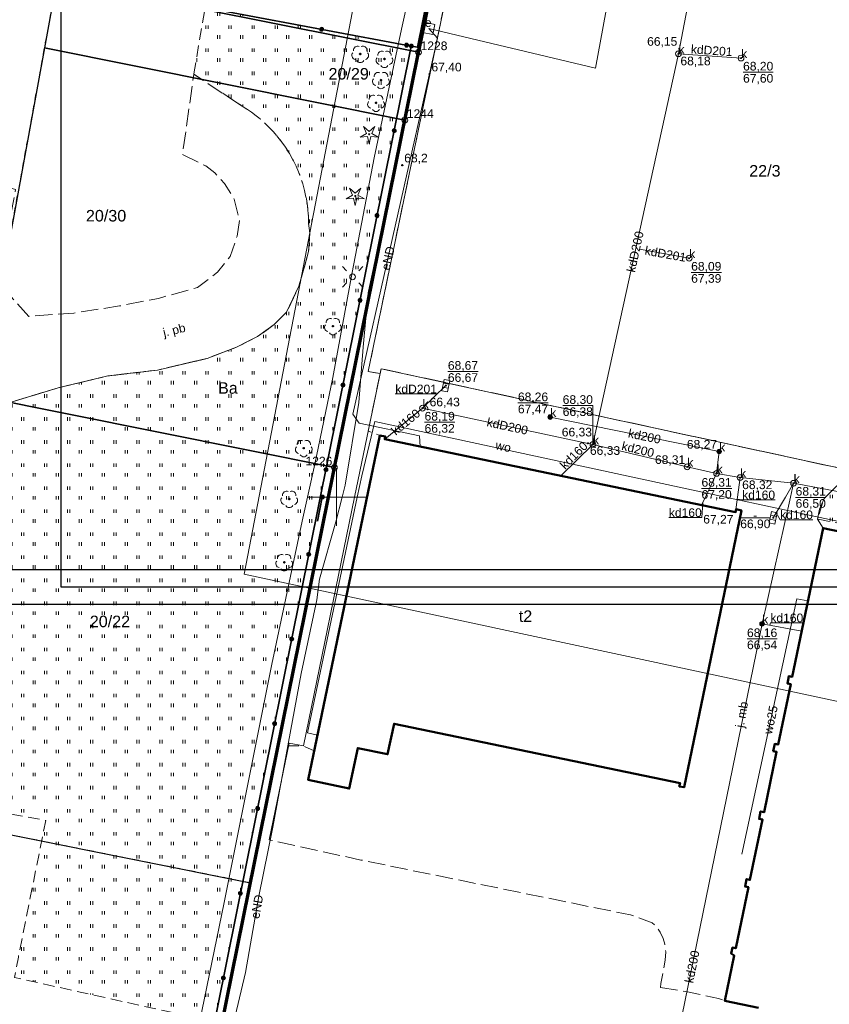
# Model space of a CAD drawing. Header units: millimetres. Extents: x 6501010 to 6502959, y 5884302 to 5886510.
# Tile 4 of 43: x 6502073 to 6502143, y 5885206 to 5885291. Entities that reach past the tile are written whole.
import ezdxf
from ezdxf.enums import TextEntityAlignment as Align

# ---------------------------------------------------------------- set-up
doc = ezdxf.new("R2010")
doc.units = ezdxf.units.MM
for name, pattern in [('BUUT04', [200000, 0, -100000, 0, -100000]), ('EGBU01', [2, 0.5, -0.5, 0.5, -0.5]), ('OTKJ_A05', [2, 1.5, -0.5]), ('OTKU_A05', [2, 1.5, -0.5]), ('OTZT_A05', [1.5, 1, -0.5])]:
    doc.linetypes.add(name, pattern=pattern)
doc.layers.get('DEFPOINTS').update_dxf_attribs({"color": 9})
for name, color, linetype, lineweight in [('!A_granica opracowania', 12, 'Continuous', 40), ('Budynki EGiB', 9, 'Continuous', 0), ('Działki', 9, 'Continuous', 0), ('isa_V10520003E16E075_TUsr', 9, 'Continuous', 25), ('isa_V10520003E16E075_TUsr_19165818BF56C1D4', 9, 'OTKJ_A05', 25), ('Komunikacja (linie)', 9, 'Continuous', 0), ('Komunikacja (obszary)', 9, 'Continuous', 0), ('Krzyże', 9, 'Continuous', 0), ('Ogrodzenia', 9, 'Continuous', 0), ('Pikiety', 9, 'Continuous', 0), ('Przewody elektroenergetyczne', 9, 'Continuous', 0), ('Przewody kanalizacyjne', 9, 'Continuous', 0), ('Przewody wodociągowe', 9, 'Continuous', 0), ('Punkty graniczne', 9, 'Continuous', 0), ('Punkty graniczne - numery', 9, 'Continuous', 0), ('Punkty o określonej wysokości', 9, 'Continuous', 0), ('Urządzenia związane z siecią (obszary)', 9, 'Continuous', 0), ('Urządzenia związane z siecią (punkty)', 9, 'Continuous', 0), ('Użytki gruntowe', 9, 'Continuous', 0), ('Zagospodarowanie terenu (obszary)', 9, 'Continuous', 0), ('Zagospodarowanie terenu (punkty)', 9, 'Continuous', 0), ('Zakres zamówienia', 9, 'Continuous', 0)]:
    doc.layers.add(name, color=color, linetype=linetype, lineweight=lineweight)
doc.layers.add('!A_tabelka', color=7, linetype='Continuous')
doc.styles.add('DOMYSLNA_CZCIONKA', font='arial.ttf')

# ---------------------------------------------------------------- blocks, each defined once
blk = doc.blocks.new('OTRN_P05')
at = {"layer": 'isa_V10520003E16E075_TUsr', "true_color": 0x0a0909, "transparency": 33554687}
h = blk.add_hatch(color=18, dxfattribs=at)
h.dxf.hatch_style = 1
h.paths.add_polyline_path([(0.09, 0, 1), (-0.09, 0, 1)])
at = {"layer": 'isa_V10520003E16E075_TUsr', "color": 18, "true_color": 0x0a0909}
blk.add_lwpolyline([(0.09, 0, 1), (-0.09, 0, 1)], format="xyb", close=True, dxfattribs=at)
at = {"layer": 'isa_V10520003E16E075_TUsr_19165818BF56C1D4', "color": 18, "true_color": 0x0a0909}
blk.add_circle((0, 0), 0.09, dxfattribs=at)
blk = doc.blocks.new('OTZL_P05')
at = {"layer": 'isa_V10520003E16E075_TUsr', "true_color": 0x008000, "transparency": 33554687}
h = blk.add_hatch(color=96, dxfattribs=at)
h.dxf.hatch_style = 1
h.paths.add_polyline_path([(0.1, 0, 1), (-0.1, 0, 1)])
h.paths.add_polyline_path([(0.01, 0, 1), (-0.01, 0, 1)], flags=16)
at = {"color": 96, "linetype": 'Continuous', "lineweight": 18, "true_color": 0x008000}
blk.add_circle((0, 0), 0.01, dxfattribs=at)
for centre, start, end in [((-0.76, -0.25), 138, 258), ((-0.47, 0.65), 66, 186), ((0.47, 0.65), 354, 114), ((0.76, -0.25), 282, 42), ((0, -0.8), 210, 330)]:
    blk.add_arc(centre, 0.7, start, end, dxfattribs=at)
at = {"layer": 'isa_V10520003E16E075_TUsr', "color": 96, "true_color": 0x008000}
for points in [[(0.1, 0, 1), (-0.1, 0, 1)], [(0.01, 0, 1), (-0.01, 0, 1)]]:
    blk.add_lwpolyline(points, format="xyb", close=True, dxfattribs=at)
at = {"layer": 'isa_V10520003E16E075_TUsr_19165818BF56C1D4', "color": 96, "true_color": 0x008000}
blk.add_circle((0, 0), 0.1, dxfattribs=at)
blk = doc.blocks.new('OTZG_P05')
at = {"linetype": 'ByBlock', "lineweight": 18, "true_color": 0x008000}
blk.add_hatch(color=96, dxfattribs=at).paths.add_polyline_path([(-0.1, 0, 1), (0.1, 0, 1)])
at = {"color": 96, "lineweight": 18, "true_color": 0x008000}
blk.add_lwpolyline([(-0.97, 1.34), (0, 0.48), (0.97, 1.34), (0.46, 0.15), (1.58, -0.51), (0.28, -0.39), (0, -1.66), (-0.28, -0.39), (-1.58, -0.51), (-0.46, 0.15), (-0.97, 1.34)], dxfattribs=at)
blk.add_circle((0, 0), 0.1, dxfattribs=at)
blk = doc.blocks.new('SUKS_P05')
at = {"color": 36, "linetype": 'Continuous', "lineweight": 18, "true_color": 0x803300}
blk.add_circle((0, 0), 0.5, dxfattribs=at)
blk = doc.blocks.new('SUKU_P05')
at = {"lineweight": 18, "true_color": 0x803300}
h = blk.add_hatch(color=36, dxfattribs=at)
h.dxf.hatch_style = 1
h.paths.add_polyline_path([(0.4, 0, 1), (-0.4, 0, 1)])
at = {"color": 36, "lineweight": 18, "true_color": 0x803300}
blk.add_circle((0, 0), 0.4, dxfattribs=at)
blk = doc.blocks.new('SUKK_P05')
at = {"color": 9, "linetype": 'Continuous', "lineweight": 18}
for p, q in [((-1, 0.5), (-1, -0.5)), ((1, 0.5), (-1, 0.5)), ((-0.35, 0.5), (-0.35, -0.5)), ((0.35, 0.5), (0.35, -0.5)), ((1, -0.5), (1, 0.5)), ((-1, -0.5), (1, -0.5))]:
    blk.add_line(p, q, dxfattribs=at)
blk = doc.blocks.new('SUEO_P05')
at = {"color": 18, "linetype": 'Continuous', "lineweight": 18, "true_color": 0x0a0909}
for p, q in [((-1.77, 1.77), (-1.06, 1.06)), ((1.77, 1.77), (1.06, 1.06)), ((-1.77, -1.77), (-1.06, -1.06)), ((1.77, -1.77), (1.06, -1.06))]:
    blk.add_line(p, q, dxfattribs=at)
at = {"color": 18, "lineweight": 18, "true_color": 0x0a0909}
blk.add_circle((0, 0), 0.5, dxfattribs=at)
blk = doc.blocks.new('SUPS01_05')
at = {"lineweight": 18}
h = blk.add_hatch(color=9, dxfattribs=at)
h.dxf.hatch_style = 1
h.paths.add_polyline_path([(-0.09, 0, 1), (0.09, 0, 1)])
at = {"color": 9, "lineweight": 18}
blk.add_circle((0, 0), 0.09, dxfattribs=at)
blk = doc.blocks.new('SUPS01_03')
at = {"lineweight": 18, "true_color": 0xff0000}
h = blk.add_hatch(color=1, dxfattribs=at)
h.dxf.hatch_style = 1
h.paths.add_polyline_path([(0.09, 0, 1), (-0.09, 0, 1)])
at = {"color": 18, "lineweight": 18, "true_color": 0x0a0909}
blk.add_circle((0, 0), 0.09, dxfattribs=at)
blk = doc.blocks.new('OTOO_L05')
at = {"linetype": 'BUUT04', "lineweight": 18, "true_color": 0x000000}
h = blk.add_hatch(color=18, dxfattribs=at)
h.dxf.hatch_style = 1
h.paths.add_polyline_path([(-0.58, 0, 1), (0.58, 0, 1)])
at = {"color": 18, "true_color": 0x0a0909}
blk.add_circle((0, 0), 0.58, dxfattribs=at)
blk = doc.blocks.new('EGPG_PS05')
at = {"color": 18, "linetype": 'Continuous', "lineweight": 18, "true_color": 0x000000}
blk.add_circle((0, 0), 0.5, dxfattribs=at)

msp = doc.modelspace()

# ---------------------------------------------------------------- hatches: boundary and pattern name
at = {"layer": 'Zagospodarowanie terenu (obszary)'}
h = msp.add_hatch(dxfattribs=at)
h.set_pattern_fill('OTZT', color=256, scale=0.2, style=0, pattern_type=0)
h.set_pattern_definition([(90, (6502061.6582, 5885205.7726), (-2, 1e-16), [0.3, -1.7]), (90, (6502061.8582, 5885205.7726), (-2, 1e-16), [0.3, -1.7]), (90, (6502062.6582, 5885204.6226), (-2, 1e-16), [0.3, -1.7]), (90, (6502062.8582, 5885204.6226), (-2, 1e-16), [0.3, -1.7])])
h.paths.add_polyline_path([(6502087.61, 5885286.69), (6502092.61, 5885283.4), (6502093.023, 5885283.09), (6502093.368, 5885282.809), (6502093.83, 5885282.396), (6502094.214, 5885282.018), (6502094.524, 5885281.687), (6502094.908, 5885281.238), (6502095.257, 5885280.786), (6502095.556, 5885280.361), (6502095.907, 5885279.806), (6502096.25, 5885279.187), (6502096.477, 5885278.721), (6502096.688, 5885278.236), (6502096.9, 5885277.676), (6502097.061, 5885277.184), (6502097.224, 5885276.591), (6502097.378, 5885275.872), (6502097.472, 5885275.267), (6502097.516, 5885274.874), (6502097.551, 5885274.418), (6502097.566, 5885274.038), (6502097.57, 5885273.77), (6502097.681, 5885272.908), (6502097.568, 5885271.317), (6502097.17, 5885269.809), (6502096.715, 5885268.302), (6502095.665, 5885266.059), (6502094.583, 5885264.973), (6502093.134, 5885263.921), (6502091.314, 5885263.011), (6502088.778, 5885262.033), (6502084.463, 5885261.02), (6502080.142, 5885260.508), (6502075.85, 5885259.484), (6502071.766, 5885258.234), (6502070.733, 5885257.835), (6502069.529, 5885257.119), (6502069.056, 5885256.583), (6502068.571, 5885255.769), (6502067.168, 5885250), (6502066.77, 5885247.902), (6502061.558, 5885220.074), (6502062.878, 5885219.67), (6502069.678, 5885218.63), (6502070.628, 5885222.7), (6502074.758, 5885221.93), (6502072.428, 5885210.29), (6502072.388, 5885210.081), (6502072.05, 5885208.301), (6502086.03, 5885205.2), (6502089.44, 5885204.623), (6502106.48, 5885289.14), (6502088.583, 5885292.494)], flags=0)
h = msp.add_hatch(dxfattribs=at)
h.set_pattern_fill('OTZT', color=256, scale=0.2, style=0, pattern_type=0)
h.set_pattern_definition([(90, (6502141.83, 5885247.0508), (-2, 1e-16), [0.3, -1.7]), (90, (6502142.03, 5885247.0508), (-2, 1e-16), [0.3, -1.7]), (90, (6502142.83, 5885245.9008), (-2, 1e-16), [0.3, -1.7]), (90, (6502143.03, 5885245.9008), (-2, 1e-16), [0.3, -1.7])])
h.paths.add_polyline_path([(6502152.417, 5885245.901), (6502152.469, 5885246.108), (6502152.71, 5885247.06), (6502152.68, 5885247.63), (6502152.26, 5885248.63), (6502151.265, 5885250), (6502149.89, 5885251.08), (6502146.47, 5885251.89), (6502145.1, 5885251.64), (6502143.4, 5885250.96), (6502142.431, 5885250), (6502142.29, 5885249.86), (6502141.73, 5885248.09)], flags=0)

# ---------------------------------------------------------------- linework, layer by layer
at = {"layer": '!A_granica opracowania', "lineweight": 70, "flags": 128}
msp.add_lwpolyline([(6502135.64, 5885439.81), (6502156.38, 5885420.69), (6502179.76, 5885399.13), (6502243.42, 5885340.46), (6502270.88, 5885317.06), (6502239.07, 5885168.58), (6502207.7, 5885174.93), (6502176.42, 5885181.26), (6502145.37, 5885187.54), (6502088.97, 5885198.96), (6502114.4, 5885324.63), (6502121.68, 5885360.58), (6502124.66, 5885375.29), (6502122.226, 5885375.8), (6502135.64, 5885439.81)], dxfattribs=at)
at = {"layer": '!A_tabelka', "flags": 128}
msp.add_lwpolyline([(6502076.094, 5885453.176), (6502359.094, 5885453.176), (6502359.094, 5885242.176), (6502076.094, 5885242.176)], close=True, dxfattribs=at)
at = {"layer": 'Budynki EGiB', "linetype": 'Continuous', "lineweight": 50, "flags": 128}
msp.add_lwpolyline([(6502134.61, 5885248.7), (6502104.18, 5885255.01), (6502104.22, 5885255.26), (6502103.76, 5885255.35), (6502097.53, 5885225.47), (6502101.1, 5885224.7), (6502101.83, 5885228.21), (6502104.42, 5885227.68), (6502104.99, 5885230.32), (6502129.8, 5885225.18), (6502129.73, 5885224.89), (6502130.15, 5885224.81), (6502135.12, 5885248.84), (6502134.67, 5885248.94), (6502134.61, 5885248.7)], close=True, dxfattribs=at)
msp.add_lwpolyline([(6502162.57, 5885243.07), (6502142.22, 5885247.3), (6502142.22, 5885247.3), (6502139.53, 5885234.4), (6502139.24, 5885234.46), (6502139.11, 5885233.82), (6502139.4, 5885233.76), (6502138.31, 5885228.52), (6502138.02, 5885228.58), (6502137.88, 5885227.95), (6502138.18, 5885227.89), (6502137.09, 5885222.65), (6502136.79, 5885222.71), (6502136.66, 5885222.07), (6502136.96, 5885222.01), (6502135.86, 5885216.77), (6502135.57, 5885216.84), (6502135.44, 5885216.2), (6502135.73, 5885216.14), (6502134.63, 5885210.84), (6502134.34, 5885210.9), (6502134.223, 5885210.375), (6502134.5, 5885210.21), (6502133.68, 5885206.28), (6502136.62, 5885205.67)], dxfattribs=at)
at = {"layer": 'DEFPOINTS', "color": 2, "linetype": 'Continuous'}
for points in [[(6502059.594, 5885454.676), (6502360.594, 5885454.676), (6502360.594, 5885240.676), (6502059.594, 5885240.676)], [(6502062.594, 5885451.676), (6502357.594, 5885451.676), (6502357.594, 5885243.676), (6502062.594, 5885243.676)]]:
    msp.add_lwpolyline(points, close=True, dxfattribs=at)
at = {"layer": 'Działki', "linetype": 'Continuous', "lineweight": 25, "flags": 128}
for points in [[(6502092.52, 5885216.53), (6502088.97, 5885198.96), (6502126.22, 5885191.42), (6502145.37, 5885187.54), (6502180.91, 5885364.02), (6502173.5, 5885365.54), (6502161.93, 5885367.85), (6502146.34, 5885370.96), (6502124.66, 5885375.29), (6502121.68, 5885360.58), (6502118.04, 5885342.62), (6502114.4, 5885324.63), (6502107.11, 5885288.6), (6502105.919, 5885282.72), (6502099.81, 5885252.56), (6502092.52, 5885216.53)], [(6502069.11, 5885258.72), (6502062.5, 5885222.54), (6502092.52, 5885216.53), (6502099.81, 5885252.56), (6502069.11, 5885258.72)]]:
    msp.add_lwpolyline(points, close=True, dxfattribs=at)
at = {"layer": 'Działki', "color": 9, "linetype": 'Continuous', "lineweight": 25, "flags": 128}
for points in [[(6502082.34, 5885331.02), (6502075.73, 5885294.89), (6502107.11, 5885288.6), (6502114.4, 5885324.63), (6502082.34, 5885331.02)], [(6502107.11, 5885288.6), (6502075.73, 5885294.89), (6502074.65, 5885288.99), (6502105.919, 5885282.72), (6502107.11, 5885288.6)], [(6502074.65, 5885288.99), (6502069.11, 5885258.72), (6502099.81, 5885252.56), (6502105.919, 5885282.72), (6502074.65, 5885288.99)]]:
    msp.add_lwpolyline(points, close=True, dxfattribs=at)
at = {"layer": 'Komunikacja (linie)', "linetype": 'Continuous', "lineweight": 18, "flags": 128}
for points in [[(6502102.74, 5885260.9), (6502126.415, 5885374.94)], [(6502067.168, 5885250), (6502068.571, 5885255.769), (6502069.056, 5885256.583), (6502069.529, 5885257.119), (6502070.733, 5885257.835), (6502071.766, 5885258.234), (6502075.85, 5885259.484), (6502080.142, 5885260.508), (6502084.463, 5885261.02), (6502088.778, 5885262.033), (6502091.314, 5885263.011), (6502093.134, 5885263.921), (6502094.583, 5885264.973), (6502095.665, 5885266.059), (6502096.715, 5885268.302), (6502097.17, 5885269.809), (6502097.568, 5885271.317), (6502097.681, 5885272.908), (6502097.57, 5885273.77)], [(6502101.567, 5885250), (6502103.86, 5885261.14)], [(6502103.86, 5885261.14), (6502146.47, 5885251.89), (6502145.1, 5885251.64), (6502143.4, 5885250.96), (6502142.431, 5885250)], [(6502103.771, 5885260.708), (6502102.74, 5885260.9)], [(6502094.16, 5885220.24), (6502095.88, 5885228.65), (6502097.12, 5885228.4), (6502101.567, 5885250)], [(6502142.431, 5885250), (6502142.29, 5885249.86), (6502141.89, 5885248.94), (6502141.73, 5885248.09)]]:
    msp.add_lwpolyline(points, dxfattribs=at)
at = {"layer": 'Komunikacja (obszary)', "linetype": 'OTKU_A05', "lineweight": 18, "flags": 128}
msp.add_lwpolyline([(6502146.47, 5885251.89), (6502147.737, 5885323.492), (6502134.138, 5885326.264), (6502134.046, 5885326.308), (6502133.96, 5885326.354), (6502133.876, 5885326.405), (6502133.796, 5885326.459), (6502133.718, 5885326.518), (6502133.643, 5885326.58), (6502133.571, 5885326.646), (6502133.502, 5885326.715), (6502133.437, 5885326.788), (6502133.375, 5885326.863), (6502133.317, 5885326.942), (6502133.264, 5885327.023), (6502133.214, 5885327.107), (6502133.168, 5885327.193), (6502133.127, 5885327.281), (6502133.09, 5885327.372), (6502133.058, 5885327.464), (6502133.03, 5885327.557), (6502133.007, 5885327.652), (6502132.988, 5885327.748), (6502132.974, 5885327.844), (6502132.965, 5885327.941), (6502132.961, 5885328.038), (6502132.961, 5885328.136), (6502133.044, 5885329.899), (6502133.167, 5885332.502), (6502133.203, 5885333.253), (6502131.075, 5885333.687), (6502131.073, 5885333.44), (6502131.05, 5885333.194), (6502131.004, 5885332.943), (6502130.941, 5885332.712), (6502130.856, 5885332.479), (6502130.75, 5885332.256), (6502130.626, 5885332.042), (6502130.484, 5885331.839), (6502130.325, 5885331.65), (6502130.149, 5885331.475), (6502129.96, 5885331.317), (6502129.757, 5885331.175), (6502129.543, 5885331.051), (6502129.319, 5885330.946), (6502129.087, 5885330.861), (6502128.848, 5885330.797), (6502128.604, 5885330.753), (6502128.358, 5885330.731), (6502128.111, 5885330.73), (6502127.864, 5885330.751), (6502127.62, 5885330.792), (6502127.381, 5885330.855), (6502127.148, 5885330.939), (6502126.923, 5885331.042), (6502126.708, 5885331.164), (6502126.505, 5885331.304), (6502126.314, 5885331.462), (6502126.299, 5885331.479), (6502126.101, 5885331.725), (6502125.914, 5885331.981), (6502125.741, 5885332.245), (6502125.58, 5885332.518), (6502125.433, 5885332.798), (6502125.3, 5885333.085), (6502125.182, 5885333.378), (6502125.078, 5885333.677), (6502124.988, 5885333.98), (6502124.914, 5885334.288), (6502124.855, 5885334.599), (6502124.811, 5885334.912), (6502124.782, 5885335.227), (6502124.769, 5885335.543), (6502124.772, 5885335.859), (6502118.556, 5885337.082), (6502102.74, 5885260.9), (6502103.771, 5885260.708), (6502103.86, 5885261.14), (6502146.47, 5885251.89)], close=True, dxfattribs=at)
at = {"layer": 'Komunikacja (obszary)', "linetype": 'OTKJ_A05', "lineweight": 18, "flags": 128}
for points in [[(6502067.168, 5885250), (6502068.571, 5885255.769), (6502069.056, 5885256.583), (6502069.529, 5885257.119), (6502070.733, 5885257.835), (6502071.766, 5885258.234), (6502075.85, 5885259.484), (6502080.142, 5885260.508), (6502084.463, 5885261.02), (6502088.778, 5885262.033), (6502091.314, 5885263.011), (6502093.134, 5885263.921), (6502094.583, 5885264.973), (6502095.665, 5885266.059), (6502096.715, 5885268.302), (6502097.17, 5885269.809), (6502097.568, 5885271.317), (6502097.681, 5885272.908), (6502097.57, 5885273.77), (6502097.566, 5885274.038), (6502097.551, 5885274.418), (6502097.516, 5885274.874), (6502097.472, 5885275.267), (6502097.378, 5885275.872), (6502097.224, 5885276.591), (6502097.061, 5885277.184), (6502096.9, 5885277.676), (6502096.688, 5885278.236), (6502096.477, 5885278.721), (6502096.25, 5885279.187), (6502095.907, 5885279.806), (6502095.556, 5885280.361), (6502095.257, 5885280.786), (6502094.908, 5885281.238), (6502094.524, 5885281.687), (6502094.214, 5885282.018), (6502093.83, 5885282.396), (6502093.368, 5885282.809), (6502093.023, 5885283.09), (6502092.61, 5885283.4), (6502087.61, 5885286.69), (6502086.629, 5885279.729), (6502088.645, 5885278.731), (6502089.441, 5885278.134), (6502090.285, 5885277.21), (6502091.118, 5885275.859), (6502091.582, 5885274.024), (6502091.374, 5885272.645), (6502090.751, 5885270.872), (6502089.668, 5885269.516), (6502087.922, 5885268.188), (6502084.551, 5885267.241), (6502081.168, 5885266.587), (6502077.188, 5885265.961), (6502073.282, 5885265.683), (6502070.664, 5885268.602), (6502072.144, 5885276.687), (6502067.794, 5885278.001), (6502068.161, 5885274.661), (6502066.91, 5885267.225), (6502065.194, 5885264.808), (6502061.594, 5885247.908), (6502061.596, 5885247.903), (6502067.168, 5885250)], [(6502128.1, 5885207.43), (6502130.29, 5885207.08), (6502133.14, 5885206.49), (6502133.68, 5885206.28), (6502134.5, 5885210.21), (6502134.223, 5885210.375), (6502134.34, 5885210.9), (6502134.63, 5885210.84), (6502135.73, 5885216.14), (6502135.44, 5885216.2), (6502135.57, 5885216.84), (6502135.86, 5885216.77), (6502136.96, 5885222.01), (6502136.66, 5885222.07), (6502136.79, 5885222.71), (6502137.09, 5885222.65), (6502138.18, 5885227.89), (6502137.88, 5885227.95), (6502138.02, 5885228.58), (6502138.31, 5885228.52), (6502139.4, 5885233.76), (6502139.11, 5885233.82), (6502139.24, 5885234.46), (6502139.53, 5885234.4), (6502142.22, 5885247.3), (6502141.73, 5885248.09), (6502141.89, 5885248.94), (6502142.29, 5885249.86), (6502142.431, 5885250), (6502143.4, 5885250.96), (6502145.1, 5885251.64), (6502146.47, 5885251.89), (6502103.86, 5885261.14), (6502103.771, 5885260.708), (6502102.746, 5885255.731), (6502103.76, 5885255.35), (6502104.22, 5885255.26), (6502104.18, 5885255.01), (6502134.61, 5885248.7), (6502134.67, 5885248.94), (6502135.12, 5885248.84), (6502130.15, 5885224.81), (6502129.73, 5885224.89), (6502129.8, 5885225.18), (6502104.99, 5885230.32), (6502104.42, 5885227.68), (6502101.83, 5885228.21), (6502101.1, 5885224.7), (6502097.53, 5885225.47), (6502098.051, 5885227.969), (6502097.12, 5885228.4), (6502095.833, 5885228.418), (6502094.16, 5885220.24), (6502102.1, 5885218.5), (6502125.51, 5885213.73), (6502127.39, 5885213.06), (6502127.738, 5885212.703), (6502128.076, 5885212.227), (6502128.33, 5885211.7), (6502128.478, 5885211.206), (6502128.558, 5885210.531), (6502128.5, 5885209.82), (6502128.14, 5885207.78), (6502128.1, 5885207.43)]]:
    msp.add_lwpolyline(points, close=True, dxfattribs=at)
at = {"layer": 'Krzyże', "linetype": 'Continuous', "lineweight": 18, "flags": 128}
for points in [[(6502100, 5885247.5), (6502100, 5885252.5)], [(6502097.5, 5885250), (6502102.5, 5885250)]]:
    msp.add_lwpolyline(points, dxfattribs=at)
at = {"layer": 'Ogrodzenia', "linetype": 'Continuous', "lineweight": 35, "flags": 128}
for points in [[(6502106.48, 5885289.139), (6502107.01, 5885289.04), (6502114.27, 5885324.94)], [(6502064.915, 5885309.724), (6502070.79, 5885301.09), (6502069.85, 5885295.96), (6502071.48, 5885295.73), (6502075.59, 5885294.93), (6502106.48, 5885289.139)], [(6502106.48, 5885289.139), (6502084.07, 5885177.99)], [(6502098.754, 5885250), (6502098.343, 5885247.918)]]:
    msp.add_lwpolyline(points, dxfattribs=at)
at = {"layer": 'Przewody elektroenergetyczne', "linetype": 'Continuous', "lineweight": 18, "flags": 128}
for points in [[(6502121.88, 5885373.97), (6502122.65, 5885373.34), (6502121.45, 5885365.89), (6502120.57, 5885360.55), (6502118.76, 5885352.75), (6502116.73, 5885343.65), (6502115.71, 5885338.75), (6502114, 5885330.33), (6502111.87, 5885319.98), (6502110.56, 5885313.15), (6502108.4, 5885303.15), (6502105.63, 5885290.6), (6502103.26, 5885279.45), (6502101.35, 5885269.48), (6502099.68, 5885260.37), (6502098.1, 5885252.84), (6502097.47, 5885250), (6502097.01, 5885247.91), (6502094.38, 5885235.49), (6502090.24, 5885214.81), (6502082.3, 5885176.11), (6502079.53, 5885162.65)], [(6502132.11, 5885333.48), (6502128.77, 5885321.53), (6502122.47, 5885287.21), (6502107.99, 5885290.67)], [(6502090.69, 5885202.74), (6502092.1, 5885208.75), (6502093.25, 5885215.36), (6502094.48, 5885221.34), (6502096.93, 5885234.69), (6502098.27, 5885241.07), (6502098.52, 5885242.88), (6502099.92, 5885247.84), (6502100.48, 5885250), (6502100.74, 5885251.02), (6502101.93, 5885258.21), (6502102.3, 5885263), (6502102.73, 5885267.72), (6502107.31, 5885289.08), (6502115.78, 5885330.26)], [(6502107.25, 5885254.37), (6502107.2, 5885255.32), (6502101.97, 5885256.41), (6502101.41, 5885257.19), (6502108.76, 5885289.82), (6502107.99, 5885290.67)]]:
    msp.add_lwpolyline(points, dxfattribs=at)
at = {"layer": 'Przewody kanalizacyjne', "linetype": 'Continuous', "lineweight": 18, "flags": 128}
for points in [[(6502135.71, 5885320.08), (6502134.21, 5885312.23), (6502129.66, 5885288.47)], [(6502129.66, 5885288.47), (6502122.24, 5885254.57)], [(6502135.09, 5885288.1), (6502129.66, 5885288.47)], [(6502130.59, 5885270.73), (6502126.29, 5885271.5)], [(6502107.45, 5885257.71), (6502109.48, 5885259.67)], [(6502104.18, 5885255.01), (6502107.45, 5885257.71)], [(6502122.24, 5885254.57), (6502107.45, 5885257.71)], [(6502118.53, 5885256.94), (6502133.19, 5885253.95), (6502132.97, 5885252.05)], [(6502122.24, 5885254.57), (6502119.46, 5885251.84)], [(6502139.65, 5885251.2), (6502135.01, 5885251.69), (6502132.97, 5885252.05), (6502130.42, 5885252.62), (6502122.24, 5885254.57)], [(6502132.97, 5885252.05), (6502132, 5885250), (6502131.67, 5885249.31)], [(6502158.76, 5885211.76), (6502158.722, 5885211.583), (6502158.557, 5885210.808), (6502156.836, 5885202.751), (6502156.439, 5885200.892), (6502156.18, 5885199.68), (6502154.516, 5885200.022), (6502129.99, 5885205.06), (6502136.92, 5885239), (6502139.38, 5885250), (6502139.65, 5885251.2)], [(6502135.01, 5885251.69), (6502134.78, 5885250), (6502134.61, 5885248.7)], [(6502137.89, 5885248.2), (6502138.94, 5885250), (6502139.65, 5885251.2)], [(6502159.64, 5885247.41), (6502146.09, 5885250), (6502139.65, 5885251.2)], [(6502136.92, 5885239), (6502140.36, 5885238.36)]]:
    msp.add_lwpolyline(points, dxfattribs=at)
at = {"layer": 'Przewody kanalizacyjne', "linetype": 'Continuous', "lineweight": 0, "flags": 128}
for points in [[(6502105.095, 5885258.946), (6502108.706, 5885258.946), (6502108.718, 5885258.934)], [(6502128.828, 5885248.214), (6502131.682, 5885248.214), (6502131.769, 5885249.517)], [(6502134.755, 5885249.811), (6502135.189, 5885249.755), (6502138.044, 5885249.755)], [(6502138.142, 5885248.632), (6502138.477, 5885248.026), (6502141.332, 5885248.026)], [(6502137.597, 5885238.874), (6502137.635, 5885239.081), (6502140.49, 5885239.081)]]:
    msp.add_lwpolyline(points, dxfattribs=at)
at = {"layer": 'Przewody wodociągowe', "linetype": 'Continuous', "lineweight": 18, "flags": 128}
for points in [[(6502098.33, 5885229.32), (6502097.47, 5885229.54), (6502101.79, 5885250), (6502102.18, 5885251.85), (6502103.32, 5885256.57), (6502133.75, 5885250), (6502150.98, 5885246.28), (6502151.3, 5885247.41), (6502152.16, 5885246.94)], [(6502140.9, 5885240.98), (6502139.92, 5885241.18), (6502135.16, 5885219.01)]]:
    msp.add_lwpolyline(points, dxfattribs=at)
at = {"layer": 'Punkty graniczne - numery'}
for p in [(6502107.11, 5885288.6), (6502105.919, 5885282.72), (6502099.81, 5885252.56)]:
    msp.add_point(p, dxfattribs=at)
at = {"layer": 'Punkty o określonej wysokości', "linetype": 'Continuous', "lineweight": 0, "flags": 128}
for points in [[(6502135.267, 5885286.867), (6502137.889, 5885286.867)], [(6502130.763, 5885269.499), (6502133.385, 5885269.499)], [(6502109.653, 5885260.897), (6502112.275, 5885260.897)], [(6502115.731, 5885258.168), (6502118.353, 5885258.168)], [(6502119.618, 5885257.935), (6502122.24, 5885257.935), (6502122.24, 5885254.57)], [(6502119.618, 5885257.935), (6502122.24, 5885257.935)], [(6502107.631, 5885256.486), (6502110.253, 5885256.486)], [(6502131.659, 5885250.749), (6502134.281, 5885250.749)], [(6502139.827, 5885249.972), (6502142.449, 5885249.972)], [(6502135.018, 5885248.2), (6502137.64, 5885248.2)], [(6502135.609, 5885237.699), (6502138.231, 5885237.699)]]:
    msp.add_lwpolyline(points, dxfattribs=at)
at = {"layer": 'Urządzenia związane z siecią (obszary)', "linetype": 'Continuous', "lineweight": 18, "flags": 128}
msp.add_lwpolyline([(6502107.64, 5885291.2), (6502107.46, 5885290.32), (6502108.34, 5885290.14), (6502108.52, 5885291.02), (6502107.64, 5885291.2)], close=True, dxfattribs=at)
at = {"layer": 'Użytki gruntowe', "linetype": 'EGBU01', "lineweight": 18, "flags": 128}
for points in [[(6502092.52, 5885216.53), (6502088.97, 5885198.96), (6502126.22, 5885191.42), (6502145.37, 5885187.54), (6502174.26, 5885181.7), (6502167.45, 5885144.53), (6502165.53, 5885144.89), (6502162.08, 5885127.01), (6502164.98, 5885126.45), (6502164.67, 5885124.98), (6502176.72, 5885122.53), (6502209.54, 5885166.61), (6502245.96, 5885159.09), (6502247.8, 5885166.81), (6502278.63, 5885310.76), (6502270.88, 5885317.06), (6502262.18, 5885324.12), (6502243.42, 5885340.46), (6502227.84, 5885354.82), (6502179.76, 5885399.13), (6502156.38, 5885420.69), (6502135.64, 5885439.81), (6502109.24, 5885464.85), (6502092.53, 5885381.69), (6502089.57, 5885366.98), (6502121.68, 5885360.58), (6502118.04, 5885342.62), (6502114.4, 5885324.63), (6502107.11, 5885288.6), (6502105.919, 5885282.72), (6502099.81, 5885252.56), (6502092.52, 5885216.53)], [(6502082.34, 5885331.02), (6502075.73, 5885294.89), (6502107.11, 5885288.6), (6502114.4, 5885324.63), (6502082.34, 5885331.02)], [(6502069.11, 5885258.72), (6502062.5, 5885222.54), (6502092.52, 5885216.53), (6502099.81, 5885252.56), (6502105.919, 5885282.72), (6502107.11, 5885288.6), (6502075.73, 5885294.89), (6502074.65, 5885288.99), (6502069.11, 5885258.72)]]:
    msp.add_lwpolyline(points, close=True, dxfattribs=at)
at = {"layer": 'Zagospodarowanie terenu (obszary)', "linetype": 'OTZT_A05', "lineweight": 18, "flags": 128}
for points in [[(6502087.61, 5885286.69), (6502092.61, 5885283.4), (6502093.023, 5885283.09), (6502093.368, 5885282.809), (6502093.83, 5885282.396), (6502094.214, 5885282.018), (6502094.524, 5885281.687), (6502094.908, 5885281.238), (6502095.257, 5885280.786), (6502095.556, 5885280.361), (6502095.907, 5885279.806), (6502096.25, 5885279.187), (6502096.477, 5885278.721), (6502096.688, 5885278.236), (6502096.9, 5885277.676), (6502097.061, 5885277.184), (6502097.224, 5885276.591), (6502097.378, 5885275.872), (6502097.472, 5885275.267), (6502097.516, 5885274.874), (6502097.551, 5885274.418), (6502097.566, 5885274.038), (6502097.57, 5885273.77), (6502097.681, 5885272.908), (6502097.568, 5885271.317), (6502097.17, 5885269.809), (6502096.715, 5885268.302), (6502095.665, 5885266.059), (6502094.583, 5885264.973), (6502093.134, 5885263.921), (6502091.314, 5885263.011), (6502088.778, 5885262.033), (6502084.463, 5885261.02), (6502080.142, 5885260.508), (6502075.85, 5885259.484), (6502071.766, 5885258.234), (6502070.733, 5885257.835), (6502069.529, 5885257.119), (6502069.056, 5885256.583), (6502068.571, 5885255.769), (6502067.168, 5885250), (6502066.77, 5885247.902), (6502061.558, 5885220.074), (6502062.878, 5885219.67), (6502069.678, 5885218.63), (6502070.628, 5885222.7), (6502074.758, 5885221.93), (6502072.428, 5885210.29), (6502072.388, 5885210.081), (6502072.05, 5885208.301), (6502086.03, 5885205.2), (6502089.44, 5885204.623), (6502106.48, 5885289.14), (6502088.583, 5885292.494), (6502087.61, 5885286.69)], [(6502152.417, 5885245.901), (6502152.469, 5885246.108), (6502152.71, 5885247.06), (6502152.68, 5885247.63), (6502152.26, 5885248.63), (6502151.265, 5885250), (6502149.89, 5885251.08), (6502146.47, 5885251.89), (6502145.1, 5885251.64), (6502143.4, 5885250.96), (6502142.431, 5885250), (6502142.29, 5885249.86), (6502141.73, 5885248.09), (6502152.417, 5885245.901)]]:
    msp.add_lwpolyline(points, close=True, dxfattribs=at)
at = {"layer": 'Zakres zamówienia', "linetype": 'Continuous', "lineweight": 0, "flags": 128}
msp.add_lwpolyline([(6502134.529, 5885464.507), (6502091.969, 5885243.307), (6502265.569, 5885206.067), (6502289.089, 5885321.147), (6502134.529, 5885464.507)], close=True, dxfattribs=at)

# ---------------------------------------------------------------- block references
at = {"layer": 'Ogrodzenia', "xscale": 0.3, "yscale": 0.3, "zscale": 0.3}
for p, rotation in [((6502098.695, 5885290.599), 349.3825467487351), ((6502106.067, 5885289.217), 349.3825467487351), ((6502106.48, 5885289.139), 78.6008774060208), ((6502106.48, 5885289.139), 349.38254722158), ((6502104.998, 5885281.787), 78.6008774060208), ((6502103.515, 5885274.435), 78.6008774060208), ((6502102.033, 5885267.083), 78.6008774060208), ((6502100.551, 5885259.731), 78.6008774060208), ((6502099.068, 5885252.379), 78.6008774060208), ((6502098.754, 5885250), 78.84177722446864), ((6502097.586, 5885245.027), 78.6008774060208), ((6502096.104, 5885237.675), 78.6008774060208), ((6502094.621, 5885230.323), 78.6008774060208), ((6502093.139, 5885222.971), 78.6008774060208), ((6502091.657, 5885215.619), 78.6008774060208), ((6502090.174, 5885208.267), 78.6008774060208)]:
    msp.add_blockref('OTOO_L05', p, dxfattribs=dict(at, rotation=rotation))
at = {"layer": 'Pikiety', "xscale": 0.5, "yscale": 0.5, "zscale": 0.5}
msp.add_blockref('OTRN_P05', (6502105.691, 5885278.793), dxfattribs=at)
at = {"layer": 'Punkty graniczne', "xscale": 0.5, "yscale": 0.5, "zscale": 0.5}
for p in [(6502107.11, 5885288.6), (6502105.919, 5885282.72), (6502099.81, 5885252.56)]:
    msp.add_blockref('EGPG_PS05', p, dxfattribs=at)
at = {"layer": 'Punkty o określonej wysokości', "xscale": 0.5, "yscale": 0.5, "zscale": 0.5}
for name, p in [('SUPS01_05', (6502129.655, 5885288.472)), ('SUPS01_05', (6502129.74, 5885288.914)), ('SUPS01_05', (6502135.09, 5885288.095)), ('SUPS01_03', (6502108.05, 5885286.688)), ('SUPS01_05', (6502130.586, 5885270.727)), ('SUPS01_05', (6502109.476, 5885259.669)), ('SUPS01_05', (6502107.454, 5885257.714)), ('SUPS01_05', (6502107.894, 5885257.62)), ('SUPS01_05', (6502118.53, 5885256.94)), ('SUPS01_05', (6502121.8, 5885254.664)), ('SUPS01_05', (6502122.24, 5885254.57)), ('SUPS01_05', (6502122.336, 5885255.01)), ('SUPS01_05', (6502133.19, 5885253.95)), ('SUPS01_05', (6502130.42, 5885252.62)), ('SUPS01_05', (6502132.97, 5885252.05)), ('SUPS01_05', (6502135.01, 5885251.69)), ('SUPS01_05', (6502139.65, 5885251.2)), ('SUPS01_05', (6502134.61, 5885248.7)), ('SUPS01_05', (6502137.89, 5885248.2)), ('SUPS01_05', (6502136.92, 5885239))]:
    msp.add_blockref(name, p, dxfattribs=at)
at = {"layer": 'Urządzenia związane z siecią (punkty)', "xscale": 0.5, "yscale": 0.5, "zscale": 0.5}
for name, p in [('SUKS_P05', (6502129.66, 5885288.47)), ('SUKS_P05', (6502135.09, 5885288.1)), ('SUKS_P05', (6502130.59, 5885270.73)), ('SUEO_P05', (6502101.39, 5885269.11)), ('SUKS_P05', (6502107.45, 5885257.71)), ('SUKU_P05', (6502118.53, 5885256.94)), ('SUKS_P05', (6502122.24, 5885254.57)), ('SUKU_P05', (6502133.19, 5885253.95)), ('SUKS_P05', (6502130.42, 5885252.62)), ('SUKS_P05', (6502132.97, 5885252.05)), ('SUKS_P05', (6502135.01, 5885251.69)), ('SUKS_P05', (6502139.65, 5885251.2)), ('SUKU_P05', (6502136.92, 5885239))]:
    msp.add_blockref(name, p, dxfattribs=at)
for p, rotation in [((6502109.48, 5885259.67), 78.86), ((6502137.89, 5885248.2), 78.16)]:
    msp.add_blockref('SUKK_P05', p, dxfattribs=dict(at, rotation=rotation))
at = {"layer": 'Zagospodarowanie terenu (punkty)', "xscale": 0.5, "yscale": 0.5, "zscale": 0.5}
for name, p in [('OTZL_P05', (6502102.05, 5885288.45)), ('OTZL_P05', (6502104.15, 5885288.02)), ('OTZL_P05', (6502103.85, 5885286.18)), ('OTZL_P05', (6502103.42, 5885284.21)), ('OTZG_P05', (6502102.828, 5885281.48)), ('OTZG_P05', (6502101.618, 5885276.13)), ('OTZL_P05', (6502099.679, 5885264.825)), ('OTZL_P05', (6502097.152, 5885254.241)), ('OTZL_P05', (6502095.89, 5885249.83)), ('OTZL_P05', (6502095.458, 5885244.34))]:
    msp.add_blockref(name, p, dxfattribs=at)

# ---------------------------------------------------------------- texts
at = {"layer": 'Budynki EGiB', "style": 'DOMYSLNA_CZCIONKA'}
msp.add_text('t2', height=1, dxfattribs=at).set_placement((6502116.395, 5885239.662), align=Align.MIDDLE_CENTER)
at = {"layer": 'Działki', "color": 9, "style": 'DOMYSLNA_CZCIONKA'}
for s, p in [('20/29', (6502101.048, 5885286.733)), ('22/3', (6502137.162, 5885278.311)), ('20/30', (6502079.998, 5885274.415)), ('20/22', (6502080.333, 5885239.206))]:
    msp.add_text(s, height=1, dxfattribs=at).set_placement(p, align=Align.MIDDLE_CENTER)
at = {"layer": 'Komunikacja (obszary)', "style": 'DOMYSLNA_CZCIONKA'}
for s, rotation, p in [('j. pb', 13.69802, (6502085.905, 5885264.497)), ('j. mb', 80.48574, (6502135.147, 5885231.118))]:
    msp.add_text(s, height=0.75, rotation=rotation, dxfattribs=at).set_placement(p, align=Align.MIDDLE_CENTER)
at = {"layer": 'Pikiety', "style": 'DOMYSLNA_CZCIONKA'}
msp.add_text('68,2', height=0.75, dxfattribs=at).set_placement((6502106.887, 5885279.42), align=Align.MIDDLE_CENTER)
at = {"layer": 'Przewody elektroenergetyczne', "style": 'DOMYSLNA_CZCIONKA'}
for rotation, p in [(77.30583, (6502104.459, 5885270.726)), (80.13054, (6502093.092, 5885214.452))]:
    msp.add_text('eND', height=0.75, rotation=rotation, dxfattribs=at).set_placement(p, align=Align.MIDDLE_CENTER)
at = {"layer": 'Przewody kanalizacyjne', "style": 'DOMYSLNA_CZCIONKA'}
for s, rotation, p in [('kdD201', 356.10189, (6502132.545, 5885288.757)), ('kdD200', 77.65386, (6502125.9, 5885271.293)), ('kdD201', 349.84766, (6502128.539, 5885271.097)), ('kd160', 39.54608, (6502105.997, 5885256.51)), ('kdD200', 348.01376, (6502114.822, 5885256.145)), ('kd200', 348.47227, (6502126.718, 5885255.27)), ('kd160', 44.48009, (6502120.577, 5885253.614)), ('kd200', 346.59172, (6502126.149, 5885254.135)), ('kd200', 78.45976, (6502130.844, 5885209.241))]:
    msp.add_text(s, height=0.75, rotation=rotation, dxfattribs=at).set_placement(p, align=Align.MIDDLE_CENTER)
for s, p in [('kdD201', (6502106.9, 5885259.379)), ('kd160', (6502136.617, 5885250.187)), ('kd160', (6502130.255, 5885248.646)), ('kd160', (6502139.904, 5885248.459)), ('kd160', (6502139.063, 5885239.514))]:
    msp.add_text(s, height=0.75, dxfattribs=at).set_placement(p, align=Align.MIDDLE_CENTER)
at = {"layer": 'Przewody wodociągowe', "style": 'DOMYSLNA_CZCIONKA'}
for s, rotation, p in [('wo', 347.81655, (6502114.467, 5885254.388)), ('wo25', 77.8823, (6502137.663, 5885230.668))]:
    msp.add_text(s, height=0.75, rotation=rotation, dxfattribs=at).set_placement(p, align=Align.MIDDLE_CENTER)
at = {"layer": 'Punkty graniczne - numery', "style": 'DOMYSLNA_CZCIONKA'}
for s, p in [('1228', (6502108.452, 5885289.16)), ('1244', (6502107.261, 5885283.274)), ('1226', (6502098.468, 5885253.12))]:
    msp.add_text(s, height=0.75, dxfattribs=at).set_placement(p, align=Align.MIDDLE_CENTER)
at = {"layer": 'Punkty o określonej wysokości', "style": 'DOMYSLNA_CZCIONKA'}
for s, p in [('66,15', (6502128.252, 5885289.541)), ('67,40', (6502109.538, 5885287.315)), ('68,18', (6502131.143, 5885287.845)), ('68,20', (6502136.578, 5885287.393)), ('67,60', (6502136.578, 5885286.341)), ('68,09', (6502132.074, 5885270.025)), ('67,39', (6502132.074, 5885268.973)), ('68,67', (6502110.964, 5885261.423)), ('66,67', (6502110.964, 5885260.371)), ('66,43', (6502109.382, 5885258.248)), ('68,26', (6502117.042, 5885258.694)), ('68,30', (6502120.929, 5885258.46)), ('67,47', (6502117.042, 5885257.642)), ('66,38', (6502120.929, 5885257.409)), ('68,19', (6502108.942, 5885257.012)), ('66,32', (6502108.942, 5885255.96)), ('66,33', (6502120.848, 5885255.637)), ('66,33', (6502123.288, 5885254.036)), ('68,27', (6502131.702, 5885254.577)), ('68,31', (6502128.932, 5885253.247)), ('68,31', (6502132.97, 5885251.274)), ('68,32', (6502136.498, 5885251.063)), ('68,31', (6502141.138, 5885250.498)), ('67,20', (6502132.97, 5885250.223)), ('66,50', (6502141.138, 5885249.446)), ('67,27', (6502133.122, 5885248.073)), ('-', (6502136.329, 5885248.434)), ('66,90', (6502136.329, 5885247.674)), ('68,16', (6502136.92, 5885238.224)), ('66,54', (6502136.92, 5885237.173))]:
    msp.add_text(s, height=0.75, dxfattribs=at).set_placement(p, align=Align.MIDDLE_CENTER)
at = {"layer": 'Urządzenia związane z siecią (obszary)', "style": 'DOMYSLNA_CZCIONKA'}
msp.add_text('e', height=0.75, dxfattribs=at).set_placement((6502107.945, 5885291.174), align=Align.MIDDLE_CENTER)
at = {"layer": 'Urządzenia związane z siecią (punkty)', "style": 'DOMYSLNA_CZCIONKA'}
for p in [(6502129.929, 5885288.852), (6502135.359, 5885288.482), (6502130.859, 5885271.112), (6502107.719, 5885258.092), (6502118.799, 5885257.322), (6502122.509, 5885254.952), (6502133.459, 5885254.332), (6502130.689, 5885253.002), (6502133.239, 5885252.432), (6502135.279, 5885252.072), (6502139.919, 5885251.582), (6502137.189, 5885239.382)]:
    msp.add_text('k', height=0.75, dxfattribs=at).set_placement(p, align=Align.MIDDLE_CENTER)
at = {"layer": 'Użytki gruntowe', "style": 'DOMYSLNA_CZCIONKA'}
msp.add_text('Ba', height=1, dxfattribs=at).set_placement((6502090.568, 5885259.465), align=Align.MIDDLE_CENTER)

doc.saveas('drawing.dxf')
